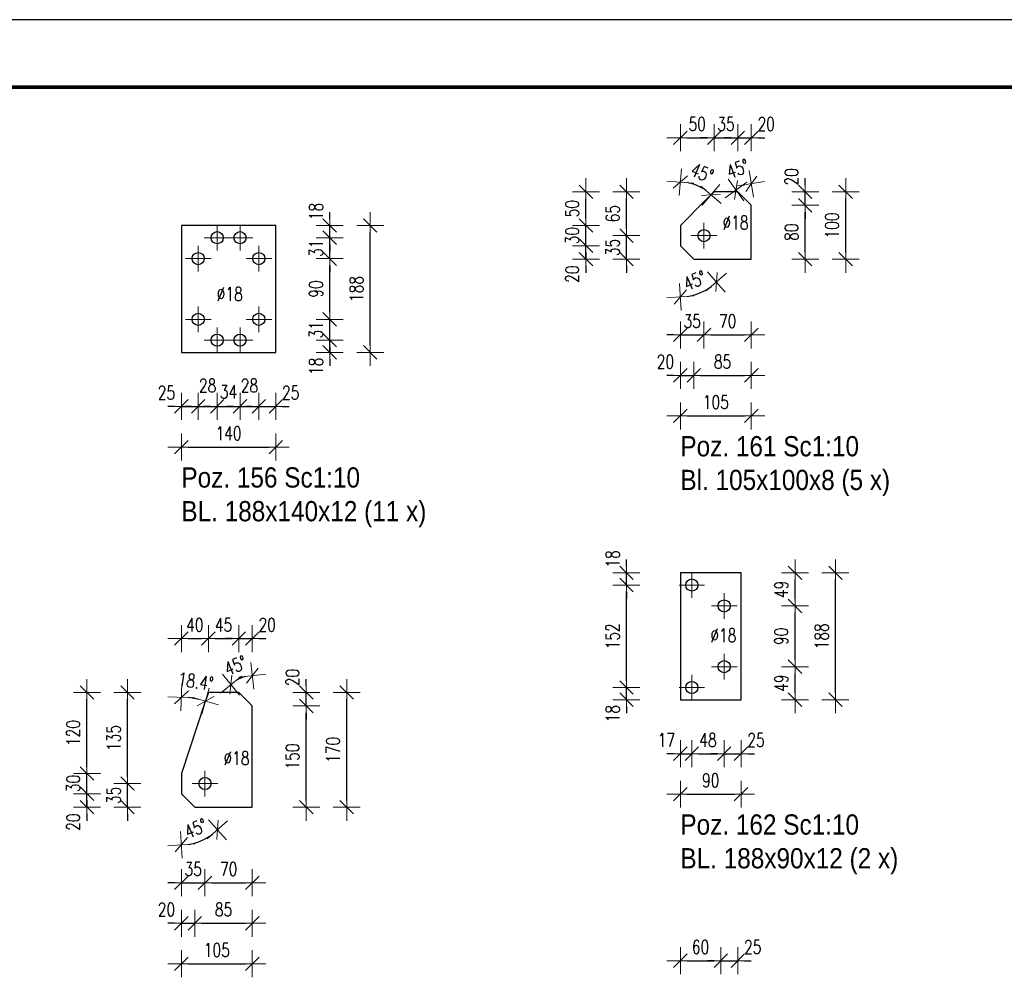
# Model space of a CAD drawing. Header units: millimetres. Extents: x -162 to 500, y 16347 to 16842.
# Tile 12 of 14: x 167 to 313, y 16625 to 16767. Entities that reach past the tile are written whole.
import ezdxf

# ---------------------------------------------------------------- set-up
doc = ezdxf.new("R2010")
doc.units = ezdxf.units.MM
doc.header["$LTSCALE"] = 10
doc.linetypes.add('HIDDEN', pattern=[0.375, 0.25, -0.125])
doc.linetypes.add('MITTE', pattern=[2, 1.25, -0.25, 0.25, -0.25])
doc.layers.get('Defpoints').update_dxf_attribs({"color": 1})
doc.layers.add('_FORMATKA', color=8, linetype='Continuous', plot=False)
for name, color, linetype, lineweight in [('_RAMKA', 7, 'Continuous', 35), ('PS_DIM', 4, 'Continuous', 13), ('PS_Hidden', 2, 'HIDDEN', 9), ('PS_Mid', 5, 'MITTE', 15), ('PS_Plate', 35, 'Continuous', 30), ('PS_SOLID', 7, 'Continuous', 30), ('PS_TEXT', 3, 'Continuous', 18)]:
    doc.layers.add(name, color=color, linetype=linetype, lineweight=lineweight)
doc.styles.add('gil', font='txt', dxfattribs={"width": 0.9})
doc.styles.add('simplex', font='simplex.shx', dxfattribs={"width": 0.75})
doc.dimstyles.new('1_10_PRZ_DS1-LS10', dxfattribs={"dimtxt": 2, "dimasz": 1, "dimexe": 2, "dimexo": 5, "dimgap": 1, "dimtad": 1, "dimdec": 0, "dimlfac": 10, "dimtxsty": 'simplex', "dimblk": 'dimznak', "dimcen": 2, "dimse1": 1, "dimse2": 1, "dimclrt": 3, "dimadec": 1, "dimazin": 0, "dimtfac": 1, "dimtdec": 0, "dimtix": 1, "dimtmove": 2, "dimatfit": 3, "dimldrblk": 'dim-grot', "dimfxl": 1, "dimarcsym": 0})

# ---------------------------------------------------------------- blocks, each defined once
blk = doc.blocks.new('dimznak')
at = {"color": 0}
for points in [[(0, 2), (0, -2)], [(-2, 0), (2, 0)]]:
    blk.add_lwpolyline(points, dxfattribs=at)
at = {"color": 2}
blk.add_lwpolyline([(1, 1), (-1, -1)], dxfattribs=at)
blk = doc.blocks.new('*D206')
at = {"layer": 'Defpoints', "color": 0, "transparency": 16777216}
for p in [(193.05, 16722.19), (190.55, 16717.29), (193.05, 16709.29)]:
    blk.add_point(p, dxfattribs=at)
at = {"layer": 'PS_DIM', "color": 0, "lineweight": -2, "transparency": 16777216}
for p, q in [((189.55, 16709.29), (188.55, 16709.29)), ((190.55, 16709.29), (193.05, 16709.29)), ((194.05, 16709.29), (195.05, 16709.29))]:
    blk.add_line(p, q, dxfattribs=at)
blk.add_blockref('dimznak', (190.55, 16709.29), dxfattribs=at)
at = {"layer": 'PS_DIM', "color": 0, "lineweight": -2, "transparency": 16777216, "rotation": 180}
blk.add_blockref('dimznak', (193.05, 16709.29), dxfattribs=at)
at = {"layer": 'PS_DIM', "color": 3, "transparency": 16777216, "insert": (188.33, 16711.33), "char_height": 2, "attachment_point": 5, "style": 'simplex'}
blk.add_mtext('25', dxfattribs=at)
blk = doc.blocks.new('dim-grot')
blk.add_hatch(color=256).paths.add_polyline_path([(0, 0), (-2, 0.5), (-2, -0.5)])
blk.add_lwpolyline([(0, 0), (-2, 0.5), (-2, -0.5), (0, 0)])
blk = doc.blocks.new('*D207')
at = {"layer": 'Defpoints', "color": 0, "transparency": 16777216}
for p in [(193.05, 16722.19), (195.85, 16719.09), (195.85, 16709.29)]:
    blk.add_point(p, dxfattribs=at)
at = {"layer": 'PS_DIM', "color": 0, "lineweight": -2, "transparency": 16777216}
for p, q in [((192.05, 16709.29), (191.05, 16709.29)), ((193.05, 16709.29), (195.85, 16709.29)), ((196.85, 16709.29), (197.85, 16709.29))]:
    blk.add_line(p, q, dxfattribs=at)
blk.add_blockref('dimznak', (193.05, 16709.29), dxfattribs=at)
at = {"layer": 'PS_DIM', "color": 0, "lineweight": -2, "transparency": 16777216, "rotation": 180}
blk.add_blockref('dimznak', (195.85, 16709.29), dxfattribs=at)
at = {"layer": 'PS_DIM', "color": 3, "transparency": 16777216, "insert": (194.45, 16712.37), "char_height": 2, "attachment_point": 5, "style": 'simplex'}
blk.add_mtext('28', dxfattribs=at)
blk = doc.blocks.new('*D208')
at = {"layer": 'Defpoints', "color": 0, "transparency": 16777216}
for p in [(195.85, 16719.09), (199.25, 16719.09), (199.25, 16709.29)]:
    blk.add_point(p, dxfattribs=at)
at = {"layer": 'PS_DIM', "color": 0, "lineweight": -2, "transparency": 16777216}
for p, q in [((194.85, 16709.29), (193.85, 16709.29)), ((195.85, 16709.29), (199.25, 16709.29)), ((200.25, 16709.29), (201.25, 16709.29))]:
    blk.add_line(p, q, dxfattribs=at)
blk.add_blockref('dimznak', (195.85, 16709.29), dxfattribs=at)
at = {"layer": 'PS_DIM', "color": 0, "lineweight": -2, "transparency": 16777216, "rotation": 180}
blk.add_blockref('dimznak', (199.25, 16709.29), dxfattribs=at)
at = {"layer": 'PS_DIM', "color": 3, "transparency": 16777216, "insert": (197.55, 16711.45), "char_height": 2, "attachment_point": 5, "style": 'simplex'}
blk.add_mtext('34', dxfattribs=at)
blk = doc.blocks.new('*D209')
at = {"layer": 'Defpoints', "color": 0, "transparency": 16777216}
for p in [(202.05, 16722.19), (199.25, 16719.09), (202.05, 16709.29)]:
    blk.add_point(p, dxfattribs=at)
at = {"layer": 'PS_DIM', "color": 0, "lineweight": -2, "transparency": 16777216}
for p, q in [((198.25, 16709.29), (197.25, 16709.29)), ((199.25, 16709.29), (202.05, 16709.29)), ((203.05, 16709.29), (204.05, 16709.29))]:
    blk.add_line(p, q, dxfattribs=at)
blk.add_blockref('dimznak', (199.25, 16709.29), dxfattribs=at)
at = {"layer": 'PS_DIM', "color": 0, "lineweight": -2, "transparency": 16777216, "rotation": 180}
blk.add_blockref('dimznak', (202.05, 16709.29), dxfattribs=at)
at = {"layer": 'PS_DIM', "color": 3, "transparency": 16777216, "insert": (200.65, 16712.37), "char_height": 2, "attachment_point": 5, "style": 'simplex'}
blk.add_mtext('28', dxfattribs=at)
blk = doc.blocks.new('*D210')
at = {"layer": 'Defpoints', "color": 0, "transparency": 16777216}
for p in [(202.05, 16722.19), (204.55, 16717.29), (204.55, 16709.29)]:
    blk.add_point(p, dxfattribs=at)
at = {"layer": 'PS_DIM', "color": 0, "lineweight": -2, "transparency": 16777216}
for p, q in [((201.05, 16709.29), (200.05, 16709.29)), ((202.05, 16709.29), (204.55, 16709.29)), ((205.55, 16709.29), (206.55, 16709.29))]:
    blk.add_line(p, q, dxfattribs=at)
blk.add_blockref('dimznak', (202.05, 16709.29), dxfattribs=at)
at = {"layer": 'PS_DIM', "color": 0, "lineweight": -2, "transparency": 16777216, "rotation": 180}
blk.add_blockref('dimznak', (204.55, 16709.29), dxfattribs=at)
at = {"layer": 'PS_DIM', "color": 3, "transparency": 16777216, "insert": (206.76, 16711.33), "char_height": 2, "attachment_point": 5, "style": 'simplex'}
blk.add_mtext('25', dxfattribs=at)
blk = doc.blocks.new('*D212')
at = {"layer": 'Defpoints', "color": 0, "transparency": 16777216}
for p in [(199.25, 16719.09), (212.55, 16719.09), (204.55, 16717.29)]:
    blk.add_point(p, dxfattribs=at)
at = {"layer": 'PS_DIM', "color": 0, "lineweight": -2, "transparency": 16777216}
for p, q in [((212.55, 16720.09), (212.55, 16721.09)), ((212.55, 16717.29), (212.55, 16719.09)), ((212.55, 16716.29), (212.55, 16715.29))]:
    blk.add_line(p, q, dxfattribs=at)
for p, rotation in [((212.55, 16719.09), 270), ((212.55, 16717.29), 90)]:
    blk.add_blockref('dimznak', p, dxfattribs=dict(at, rotation=rotation))
at = {"layer": 'PS_DIM', "color": 3, "transparency": 16777216, "insert": (210.51, 16715.22), "char_height": 2, "attachment_point": 5, "rotation": 90, "style": 'simplex'}
blk.add_mtext('18', dxfattribs=at)
blk = doc.blocks.new('*D213')
at = {"layer": 'Defpoints', "color": 0, "transparency": 16777216}
for p in [(202.05, 16722.19), (212.55, 16722.19), (199.25, 16719.09)]:
    blk.add_point(p, dxfattribs=at)
at = {"layer": 'PS_DIM', "color": 0, "lineweight": -2, "transparency": 16777216}
for p, q in [((212.55, 16723.19), (212.55, 16724.19)), ((212.55, 16719.09), (212.55, 16722.19)), ((212.55, 16718.09), (212.55, 16717.09))]:
    blk.add_line(p, q, dxfattribs=at)
for p, rotation in [((212.55, 16722.19), 270), ((212.55, 16719.09), 90)]:
    blk.add_blockref('dimznak', p, dxfattribs=dict(at, rotation=rotation))
at = {"layer": 'PS_DIM', "color": 3, "transparency": 16777216, "insert": (210.51, 16720.64), "char_height": 2, "attachment_point": 5, "rotation": 90, "style": 'simplex'}
blk.add_mtext('31', dxfattribs=at)
blk = doc.blocks.new('*D215')
at = {"layer": 'Defpoints', "color": 0, "transparency": 16777216}
for p in [(199.25, 16734.29), (212.55, 16734.29), (202.05, 16731.19)]:
    blk.add_point(p, dxfattribs=at)
at = {"layer": 'PS_DIM', "color": 0, "lineweight": -2, "transparency": 16777216}
for p, q in [((212.55, 16735.29), (212.55, 16736.29)), ((212.55, 16731.19), (212.55, 16734.29)), ((212.55, 16730.19), (212.55, 16729.19))]:
    blk.add_line(p, q, dxfattribs=at)
for p, rotation in [((212.55, 16734.29), 270), ((212.55, 16731.19), 90)]:
    blk.add_blockref('dimznak', p, dxfattribs=dict(at, rotation=rotation))
at = {"layer": 'PS_DIM', "color": 3, "transparency": 16777216, "insert": (210.51, 16732.74), "char_height": 2, "attachment_point": 5, "rotation": 90, "style": 'simplex'}
blk.add_mtext('31', dxfattribs=at)
blk = doc.blocks.new('*D216')
at = {"layer": 'Defpoints', "color": 0, "transparency": 16777216}
for p in [(204.55, 16736.09), (212.55, 16736.09), (199.25, 16734.29)]:
    blk.add_point(p, dxfattribs=at)
at = {"layer": 'PS_DIM', "color": 0, "lineweight": -2, "transparency": 16777216}
for p, q in [((212.55, 16737.09), (212.55, 16738.09)), ((212.55, 16734.29), (212.55, 16736.09)), ((212.55, 16733.29), (212.55, 16732.29))]:
    blk.add_line(p, q, dxfattribs=at)
for p, rotation in [((212.55, 16736.09), 270), ((212.55, 16734.29), 90)]:
    blk.add_blockref('dimznak', p, dxfattribs=dict(at, rotation=rotation))
at = {"layer": 'PS_DIM', "color": 3, "transparency": 16777216, "insert": (210.51, 16738.17), "char_height": 2, "attachment_point": 5, "rotation": 90, "style": 'simplex'}
blk.add_mtext('18', dxfattribs=at)
blk = doc.blocks.new('*X205')
at = {"layer": 'PS_Mid', "color": 5, "linetype": 'MITTE'}
for p, q in [((-1.7, 9.5), (-1.7, 5.7)), ((1.7, 9.5), (1.7, 5.7)), ((0.2, 7.6), (-3.6, 7.6)), ((3.6, 7.6), (-0.2, 7.6)), ((-4.5, 6.4), (-4.5, 2.6)), ((4.5, 6.4), (4.5, 2.6)), ((-2.6, 4.5), (-6.4, 4.5)), ((6.4, 4.5), (2.6, 4.5)), ((-4.5, -2.6), (-4.5, -6.4)), ((4.5, -2.6), (4.5, -6.4)), ((-2.6, -4.5), (-6.4, -4.5)), ((-1.7, -5.7), (-1.7, -9.5)), ((1.7, -5.7), (1.7, -9.5)), ((6.4, -4.5), (2.6, -4.5)), ((0.2, -7.6), (-3.6, -7.6)), ((3.6, -7.6), (-0.2, -7.6))]:
    blk.add_line(p, q, dxfattribs=at)
at = {"layer": 'PS_SOLID', "color": 7, "linetype": 'Continuous'}
for p, q in [((-4.5, 9.4), (-7, 9.4)), ((-7, 9.4), (-7, -9.4)), ((-1.7, 9.4), (-4.5, 9.4)), ((1.7, 9.4), (-1.7, 9.4)), ((4.5, 9.4), (1.7, 9.4)), ((7, 9.4), (4.5, 9.4)), ((7, -9.4), (7, 9.4)), ((-7, -9.4), (7, -9.4))]:
    blk.add_line(p, q, dxfattribs=at)
at = {"layer": 'PS_SOLID', "color": 7}
for centre in [(-1.7, 7.6), (1.7, 7.6), (-4.5, 4.5), (4.5, 4.5), (-4.5, -4.5), (4.5, -4.5), (-1.7, -7.6), (1.7, -7.6)]:
    blk.add_circle(centre, 0.9, dxfattribs=at)
blk = doc.blocks.new('*D219')
at = {"layer": 'Defpoints', "color": 0, "transparency": 16777216}
for p in [(190.55, 16651.87), (190.55, 16649.04), (192.55, 16649.87), (192.51, 16644.55)]:
    blk.add_point(p, dxfattribs=at)
at = {"layer": 'PS_DIM', "color": 0, "lineweight": -2, "transparency": 16777216}
blk.add_arc((190.55, 16651.87), 7.58, 277.5674, 307.4326, dxfattribs=at)
for p, rotation in [((195.9, 16646.51), 41.21628106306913), ((190.55, 16644.29), 183.7837189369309)]:
    blk.add_blockref('dimznak', p, dxfattribs=dict(at, rotation=rotation))
at = {"layer": 'PS_DIM', "color": 3, "transparency": 16777216, "insert": (192.68, 16646.72), "char_height": 2, "attachment_point": 5, "rotation": 22.5, "style": 'simplex'}
blk.add_mtext('45%%d', dxfattribs=at)
blk = doc.blocks.new('*D220')
at = {"layer": 'Defpoints', "color": 0, "transparency": 16777216}
for p in [(194.05, 16653.37), (190.55, 16651.87), (194.05, 16638.66)]:
    blk.add_point(p, dxfattribs=at)
at = {"layer": 'PS_DIM', "color": 0, "lineweight": -2, "transparency": 16777216}
for p, q in [((189.55, 16638.66), (188.55, 16638.66)), ((190.55, 16638.66), (194.05, 16638.66)), ((195.05, 16638.66), (196.05, 16638.66))]:
    blk.add_line(p, q, dxfattribs=at)
blk.add_blockref('dimznak', (190.55, 16638.66), dxfattribs=at)
at = {"layer": 'PS_DIM', "color": 0, "lineweight": -2, "transparency": 16777216, "rotation": 180}
blk.add_blockref('dimznak', (194.05, 16638.66), dxfattribs=at)
at = {"layer": 'PS_DIM', "color": 3, "transparency": 16777216, "insert": (192.3, 16640.7), "char_height": 2, "attachment_point": 5, "style": 'simplex'}
blk.add_mtext('35', dxfattribs=at)
blk = doc.blocks.new('*D222')
at = {"layer": 'Defpoints', "color": 0, "transparency": 16777216}
for p in [(190.55, 16651.87), (192.55, 16649.87), (192.55, 16632.66)]:
    blk.add_point(p, dxfattribs=at)
at = {"layer": 'PS_DIM', "color": 0, "lineweight": -2, "transparency": 16777216}
for p, q in [((189.55, 16632.66), (188.55, 16632.66)), ((190.55, 16632.66), (192.55, 16632.66)), ((193.55, 16632.66), (194.55, 16632.66))]:
    blk.add_line(p, q, dxfattribs=at)
blk.add_blockref('dimznak', (190.55, 16632.66), dxfattribs=at)
at = {"layer": 'PS_DIM', "color": 0, "lineweight": -2, "transparency": 16777216, "rotation": 180}
blk.add_blockref('dimznak', (192.55, 16632.66), dxfattribs=at)
at = {"layer": 'PS_DIM', "color": 3, "transparency": 16777216, "insert": (188.33, 16634.7), "char_height": 2, "attachment_point": 5, "style": 'simplex'}
blk.add_mtext('20', dxfattribs=at)
blk = doc.blocks.new('*D225')
at = {"layer": 'Defpoints', "color": 0, "transparency": 16777216}
for p in [(199.91, 16669.2), (199.07, 16666.87), (201.07, 16667.7), (201.07, 16664.87)]:
    blk.add_point(p, dxfattribs=at)
at = {"layer": 'PS_DIM', "color": 0, "lineweight": -2, "transparency": 16777216}
blk.add_arc((201.07, 16664.87), 4.48, 102.81, 122.19, dxfattribs=at)
for p, rotation in [((197.9, 16668.04), 218.5949951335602), ((201.07, 16669.35), 6.405004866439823)]:
    blk.add_blockref('dimznak', p, dxfattribs=dict(at, rotation=rotation))
at = {"layer": 'PS_DIM', "color": 3, "transparency": 16777216, "insert": (198.58, 16670.86), "char_height": 2, "attachment_point": 5, "rotation": 22.5, "style": 'simplex'}
blk.add_mtext('45%%d', dxfattribs=at)
blk = doc.blocks.new('*D226')
at = {"layer": 'Defpoints', "color": 0, "transparency": 16777216}
for p in [(190.55, 16667.52), (194.55, 16666.87), (192.95, 16665.89), (190.55, 16654.87)]:
    blk.add_point(p, dxfattribs=at)
at = {"layer": 'PS_DIM', "color": 0, "lineweight": -2, "transparency": 16777216}
blk.add_arc((190.55, 16654.87), 11.28, 76.6453, 84.9198, dxfattribs=at)
for p, rotation in [((190.55, 16666.15), 177.4598918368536), ((194.11, 16665.57), 344.1051593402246)]:
    blk.add_blockref('dimznak', p, dxfattribs=dict(at, rotation=rotation))
at = {"layer": 'PS_DIM', "color": 3, "transparency": 16777216, "insert": (192.67, 16668.51), "char_height": 2, "attachment_point": 5, "rotation": 351.1344, "style": 'simplex'}
blk.add_mtext('18.4%%d', dxfattribs=at)
blk = doc.blocks.new('*D229')
at = {"layer": 'Defpoints', "color": 0, "transparency": 16777216}
for p in [(201.07, 16674.87), (199.07, 16666.87), (201.07, 16664.87)]:
    blk.add_point(p, dxfattribs=at)
at = {"layer": 'PS_DIM', "color": 0, "lineweight": -2, "transparency": 16777216}
for p, q in [((198.07, 16674.87), (197.07, 16674.87)), ((199.07, 16674.87), (201.07, 16674.87)), ((202.07, 16674.87), (203.07, 16674.87))]:
    blk.add_line(p, q, dxfattribs=at)
blk.add_blockref('dimznak', (199.07, 16674.87), dxfattribs=at)
at = {"layer": 'PS_DIM', "color": 0, "lineweight": -2, "transparency": 16777216, "rotation": 180}
blk.add_blockref('dimznak', (201.07, 16674.87), dxfattribs=at)
at = {"layer": 'PS_DIM', "color": 3, "transparency": 16777216, "insert": (203.28, 16676.91), "char_height": 2, "attachment_point": 5, "style": 'simplex'}
blk.add_mtext('20', dxfattribs=at)
blk = doc.blocks.new('*D230')
at = {"layer": 'Defpoints', "color": 0, "transparency": 16777216}
for p in [(182.55, 16653.37), (194.05, 16653.37), (192.55, 16649.87)]:
    blk.add_point(p, dxfattribs=at)
at = {"layer": 'PS_DIM', "color": 0, "lineweight": -2, "transparency": 16777216}
for p, q in [((182.55, 16654.37), (182.55, 16655.37)), ((182.55, 16649.87), (182.55, 16653.37)), ((182.55, 16648.87), (182.55, 16647.87))]:
    blk.add_line(p, q, dxfattribs=at)
for p, rotation in [((182.55, 16653.37), 270), ((182.55, 16649.87), 90)]:
    blk.add_blockref('dimznak', p, dxfattribs=dict(at, rotation=rotation))
at = {"layer": 'PS_DIM', "color": 3, "transparency": 16777216, "insert": (180.51, 16651.62), "char_height": 2, "attachment_point": 5, "rotation": 90, "style": 'simplex'}
blk.add_mtext('35', dxfattribs=at)
blk = doc.blocks.new('*D232')
at = {"layer": 'Defpoints', "color": 0, "transparency": 16777216}
for p in [(176.55, 16651.87), (190.55, 16651.87), (192.55, 16649.87)]:
    blk.add_point(p, dxfattribs=at)
at = {"layer": 'PS_DIM', "color": 0, "lineweight": -2, "transparency": 16777216}
for p, q in [((176.55, 16652.87), (176.55, 16653.87)), ((176.55, 16649.87), (176.55, 16651.87)), ((176.55, 16648.87), (176.55, 16647.87))]:
    blk.add_line(p, q, dxfattribs=at)
for p, rotation in [((176.55, 16651.87), 270), ((176.55, 16649.87), 90)]:
    blk.add_blockref('dimznak', p, dxfattribs=dict(at, rotation=rotation))
at = {"layer": 'PS_DIM', "color": 3, "transparency": 16777216, "insert": (174.51, 16647.66), "char_height": 2, "attachment_point": 5, "rotation": 90, "style": 'simplex'}
blk.add_mtext('20', dxfattribs=at)
blk = doc.blocks.new('*D233')
at = {"layer": 'Defpoints', "color": 0, "transparency": 16777216}
for p in [(176.55, 16654.87), (190.55, 16654.87), (190.55, 16651.87)]:
    blk.add_point(p, dxfattribs=at)
at = {"layer": 'PS_DIM', "color": 0, "lineweight": -2, "transparency": 16777216}
for p, q in [((176.55, 16655.87), (176.55, 16656.87)), ((176.55, 16651.87), (176.55, 16654.87)), ((176.55, 16650.87), (176.55, 16649.87))]:
    blk.add_line(p, q, dxfattribs=at)
for p, rotation in [((176.55, 16654.87), 270), ((176.55, 16651.87), 90)]:
    blk.add_blockref('dimznak', p, dxfattribs=dict(at, rotation=rotation))
at = {"layer": 'PS_DIM', "color": 3, "transparency": 16777216, "insert": (174.51, 16653.37), "char_height": 2, "attachment_point": 5, "rotation": 90, "style": 'simplex'}
blk.add_mtext('30', dxfattribs=at)
blk = doc.blocks.new('*D236')
at = {"layer": 'Defpoints', "color": 0, "transparency": 16777216}
for p in [(199.07, 16666.87), (209.07, 16666.87), (201.07, 16664.87)]:
    blk.add_point(p, dxfattribs=at)
at = {"layer": 'PS_DIM', "color": 0, "lineweight": -2, "transparency": 16777216}
for p, q in [((209.07, 16667.87), (209.07, 16668.87)), ((209.07, 16664.87), (209.07, 16666.87)), ((209.07, 16663.87), (209.07, 16662.87))]:
    blk.add_line(p, q, dxfattribs=at)
for p, rotation in [((209.07, 16666.87), 270), ((209.07, 16664.87), 90)]:
    blk.add_blockref('dimznak', p, dxfattribs=dict(at, rotation=rotation))
at = {"layer": 'PS_DIM', "color": 3, "transparency": 16777216, "insert": (207.03, 16669.09), "char_height": 2, "attachment_point": 5, "rotation": 90, "style": 'simplex'}
blk.add_mtext('20', dxfattribs=at)
blk = doc.blocks.new('*X218')
at = {"layer": 'PS_Hidden', "color": 2, "linetype": 'HIDDEN'}
blk.add_line((-5.26, -6.5), (-3.26, -8.5), dxfattribs=at)
at = {"layer": 'PS_Mid', "color": 5, "linetype": 'MITTE'}
for p, q in [((-1.76, -3.1), (-1.76, -6.9)), ((0.14, -5), (-3.66, -5))]:
    blk.add_line(p, q, dxfattribs=at)
at = {"layer": 'PS_SOLID', "color": 7, "linetype": 'Continuous'}
for p, q in [((-1.26, 8.5), (-1.76, 7)), ((3.26, 8.5), (-1.26, 8.5)), ((5.26, 6.5), (3.26, 8.5)), ((-1.76, 7), (-5.26, -3.5)), ((5.26, -8.5), (5.26, 6.5)), ((-5.26, -3.5), (-5.26, -6.5)), ((-5.26, -6.5), (-3.26, -8.5)), ((-3.26, -8.5), (5.26, -8.5))]:
    blk.add_line(p, q, dxfattribs=at)
at = {"layer": 'PS_SOLID', "color": 7}
blk.add_circle((-1.76, -5), 0.9, dxfattribs=at)
blk = doc.blocks.new('*D300')
at = {"layer": 'Defpoints', "color": 0, "transparency": 16777216}
for p in [(264.55, 16733.1), (266.55, 16731.1), (264.55, 16730.27), (266.51, 16725.78)]:
    blk.add_point(p, dxfattribs=at)
at = {"layer": 'PS_DIM', "color": 0, "lineweight": -2, "transparency": 16777216}
blk.add_arc((264.55, 16733.1), 7.58, 277.5674, 307.4326, dxfattribs=at)
for p, rotation in [((269.9, 16727.74), 41.21628106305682), ((264.55, 16725.52), 183.7837189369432)]:
    blk.add_blockref('dimznak', p, dxfattribs=dict(at, rotation=rotation))
at = {"layer": 'PS_DIM', "color": 3, "transparency": 16777216, "insert": (266.68, 16727.94), "char_height": 2, "attachment_point": 5, "rotation": 22.5, "style": 'simplex'}
blk.add_mtext('45%%d', dxfattribs=at)
blk = doc.blocks.new('*D301')
at = {"layer": 'Defpoints', "color": 0, "transparency": 16777216}
for p in [(268.05, 16734.6), (264.55, 16733.1), (268.05, 16719.88)]:
    blk.add_point(p, dxfattribs=at)
at = {"layer": 'PS_DIM', "color": 0, "lineweight": -2, "transparency": 16777216}
for p, q in [((263.55, 16719.88), (262.55, 16719.88)), ((264.55, 16719.88), (268.05, 16719.88)), ((269.05, 16719.88), (270.05, 16719.88))]:
    blk.add_line(p, q, dxfattribs=at)
blk.add_blockref('dimznak', (264.55, 16719.88), dxfattribs=at)
at = {"layer": 'PS_DIM', "color": 0, "lineweight": -2, "transparency": 16777216, "rotation": 180}
blk.add_blockref('dimznak', (268.05, 16719.88), dxfattribs=at)
at = {"layer": 'PS_DIM', "color": 3, "transparency": 16777216, "insert": (266.3, 16721.92), "char_height": 2, "attachment_point": 5, "style": 'simplex'}
blk.add_mtext('35', dxfattribs=at)
blk = doc.blocks.new('*D303')
at = {"layer": 'Defpoints', "color": 0, "transparency": 16777216}
for p in [(264.55, 16733.1), (266.55, 16731.1), (266.55, 16713.88)]:
    blk.add_point(p, dxfattribs=at)
at = {"layer": 'PS_DIM', "color": 0, "lineweight": -2, "transparency": 16777216}
for p, q in [((263.55, 16713.88), (262.55, 16713.88)), ((264.55, 16713.88), (266.55, 16713.88)), ((267.55, 16713.88), (268.55, 16713.88))]:
    blk.add_line(p, q, dxfattribs=at)
blk.add_blockref('dimznak', (264.55, 16713.88), dxfattribs=at)
at = {"layer": 'PS_DIM', "color": 0, "lineweight": -2, "transparency": 16777216, "rotation": 180}
blk.add_blockref('dimznak', (266.55, 16713.88), dxfattribs=at)
at = {"layer": 'PS_DIM', "color": 3, "transparency": 16777216, "insert": (262.33, 16715.92), "char_height": 2, "attachment_point": 5, "style": 'simplex'}
blk.add_mtext('20', dxfattribs=at)
blk = doc.blocks.new('*D306')
at = {"layer": 'Defpoints', "color": 0, "transparency": 16777216}
for p in [(273.07, 16741.1), (273.47, 16741.86), (275.07, 16741.92), (275.07, 16739.1)]:
    blk.add_point(p, dxfattribs=at)
at = {"layer": 'PS_DIM', "color": 0, "lineweight": -2, "transparency": 16777216}
blk.add_arc((275.07, 16739.1), 3.2, 108.0024, 116.9976, dxfattribs=at)
for p, rotation in [((272.81, 16741.36), 215.9988249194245), ((275.07, 16742.29), 9.001175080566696)]:
    blk.add_blockref('dimznak', p, dxfattribs=dict(at, rotation=rotation))
at = {"layer": 'PS_DIM', "color": 3, "transparency": 16777216, "insert": (273.07, 16744.51), "char_height": 2, "attachment_point": 5, "rotation": 20.2057, "style": 'simplex'}
blk.add_mtext('45%%d', dxfattribs=at)
blk = doc.blocks.new('*D307')
at = {"layer": 'Defpoints', "color": 0, "transparency": 16777216}
for p in [(264.55, 16743.17), (267.76, 16741.67), (269.55, 16741.1), (264.55, 16736.1)]:
    blk.add_point(p, dxfattribs=at)
at = {"layer": 'PS_DIM', "color": 0, "lineweight": -2, "transparency": 16777216}
blk.add_arc((264.55, 16736.1), 6.43, 53.915, 81.085, dxfattribs=at)
for p, rotation in [((264.55, 16742.53), 175.5425234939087), ((269.09, 16740.65), 319.4574765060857)]:
    blk.add_blockref('dimznak', p, dxfattribs=dict(at, rotation=rotation))
at = {"layer": 'PS_DIM', "color": 3, "transparency": 16777216, "insert": (267.77, 16743.89), "char_height": 2, "attachment_point": 5, "rotation": 337.5, "style": 'simplex'}
blk.add_mtext('45%%d', dxfattribs=at)
blk = doc.blocks.new('*D309')
at = {"layer": 'Defpoints', "color": 0, "transparency": 16777216}
for p in [(273.07, 16749.1), (269.55, 16741.1), (273.07, 16741.1)]:
    blk.add_point(p, dxfattribs=at)
at = {"layer": 'PS_DIM', "color": 0, "lineweight": -2, "transparency": 16777216}
for p, q in [((268.55, 16749.1), (267.55, 16749.1)), ((269.55, 16749.1), (273.07, 16749.1)), ((274.07, 16749.1), (275.07, 16749.1))]:
    blk.add_line(p, q, dxfattribs=at)
blk.add_blockref('dimznak', (269.55, 16749.1), dxfattribs=at)
at = {"layer": 'PS_DIM', "color": 0, "lineweight": -2, "transparency": 16777216, "rotation": 180}
blk.add_blockref('dimznak', (273.07, 16749.1), dxfattribs=at)
at = {"layer": 'PS_DIM', "color": 3, "transparency": 16777216, "insert": (271.31, 16751.14), "char_height": 2, "attachment_point": 5, "style": 'simplex'}
blk.add_mtext('35', dxfattribs=at)
blk = doc.blocks.new('*D310')
at = {"layer": 'Defpoints', "color": 0, "transparency": 16777216}
for p in [(275.07, 16749.1), (273.07, 16741.1), (275.07, 16739.1)]:
    blk.add_point(p, dxfattribs=at)
at = {"layer": 'PS_DIM', "color": 0, "lineweight": -2, "transparency": 16777216}
for p, q in [((272.07, 16749.1), (271.07, 16749.1)), ((273.07, 16749.1), (275.07, 16749.1)), ((276.07, 16749.1), (277.07, 16749.1))]:
    blk.add_line(p, q, dxfattribs=at)
blk.add_blockref('dimznak', (273.07, 16749.1), dxfattribs=at)
at = {"layer": 'PS_DIM', "color": 0, "lineweight": -2, "transparency": 16777216, "rotation": 180}
blk.add_blockref('dimznak', (275.07, 16749.1), dxfattribs=at)
at = {"layer": 'PS_DIM', "color": 3, "transparency": 16777216, "insert": (277.28, 16751.14), "char_height": 2, "attachment_point": 5, "style": 'simplex'}
blk.add_mtext('20', dxfattribs=at)
blk = doc.blocks.new('*D311')
at = {"layer": 'Defpoints', "color": 0, "transparency": 16777216}
for p in [(256.55, 16734.6), (268.05, 16734.6), (266.55, 16731.1)]:
    blk.add_point(p, dxfattribs=at)
at = {"layer": 'PS_DIM', "color": 0, "lineweight": -2, "transparency": 16777216}
for p, q in [((256.55, 16735.6), (256.55, 16736.6)), ((256.55, 16731.1), (256.55, 16734.6)), ((256.55, 16730.1), (256.55, 16729.1))]:
    blk.add_line(p, q, dxfattribs=at)
for p, rotation in [((256.55, 16734.6), 270), ((256.55, 16731.1), 90)]:
    blk.add_blockref('dimznak', p, dxfattribs=dict(at, rotation=rotation))
at = {"layer": 'PS_DIM', "color": 3, "transparency": 16777216, "insert": (254.51, 16732.85), "char_height": 2, "attachment_point": 5, "rotation": 90, "style": 'simplex'}
blk.add_mtext('35', dxfattribs=at)
blk = doc.blocks.new('*D313')
at = {"layer": 'Defpoints', "color": 0, "transparency": 16777216}
for p in [(250.55, 16733.1), (264.55, 16733.1), (266.55, 16731.1)]:
    blk.add_point(p, dxfattribs=at)
at = {"layer": 'PS_DIM', "color": 0, "lineweight": -2, "transparency": 16777216}
for p, q in [((250.55, 16734.1), (250.55, 16735.1)), ((250.55, 16731.1), (250.55, 16733.1)), ((250.55, 16730.1), (250.55, 16729.1))]:
    blk.add_line(p, q, dxfattribs=at)
for p, rotation in [((250.55, 16733.1), 270), ((250.55, 16731.1), 90)]:
    blk.add_blockref('dimznak', p, dxfattribs=dict(at, rotation=rotation))
at = {"layer": 'PS_DIM', "color": 3, "transparency": 16777216, "insert": (248.51, 16728.88), "char_height": 2, "attachment_point": 5, "rotation": 90, "style": 'simplex'}
blk.add_mtext('20', dxfattribs=at)
blk = doc.blocks.new('*D314')
at = {"layer": 'Defpoints', "color": 0, "transparency": 16777216}
for p in [(250.55, 16736.1), (264.55, 16736.1), (264.55, 16733.1)]:
    blk.add_point(p, dxfattribs=at)
at = {"layer": 'PS_DIM', "color": 0, "lineweight": -2, "transparency": 16777216}
for p, q in [((250.55, 16737.1), (250.55, 16738.1)), ((250.55, 16733.1), (250.55, 16736.1)), ((250.55, 16732.1), (250.55, 16731.1))]:
    blk.add_line(p, q, dxfattribs=at)
for p, rotation in [((250.55, 16736.1), 270), ((250.55, 16733.1), 90)]:
    blk.add_blockref('dimznak', p, dxfattribs=dict(at, rotation=rotation))
at = {"layer": 'PS_DIM', "color": 3, "transparency": 16777216, "insert": (248.51, 16734.6), "char_height": 2, "attachment_point": 5, "rotation": 90, "style": 'simplex'}
blk.add_mtext('30', dxfattribs=at)
blk = doc.blocks.new('*D317')
at = {"layer": 'Defpoints', "color": 0, "transparency": 16777216}
for p in [(273.07, 16741.1), (283.07, 16741.1), (275.07, 16739.1)]:
    blk.add_point(p, dxfattribs=at)
at = {"layer": 'PS_DIM', "color": 0, "lineweight": -2, "transparency": 16777216}
for p, q in [((283.07, 16742.1), (283.07, 16743.1)), ((283.07, 16739.1), (283.07, 16741.1)), ((283.07, 16738.1), (283.07, 16737.1))]:
    blk.add_line(p, q, dxfattribs=at)
for p, rotation in [((283.07, 16741.1), 270), ((283.07, 16739.1), 90)]:
    blk.add_blockref('dimznak', p, dxfattribs=dict(at, rotation=rotation))
at = {"layer": 'PS_DIM', "color": 3, "transparency": 16777216, "insert": (281.03, 16743.31), "char_height": 2, "attachment_point": 5, "rotation": 90, "style": 'simplex'}
blk.add_mtext('20', dxfattribs=at)
blk = doc.blocks.new('*X299')
at = {"layer": 'PS_Mid', "color": 5, "linetype": 'MITTE'}
for p, q in [((-1.76, 0.4), (-1.76, -3.4)), ((0.14, -1.5), (-3.66, -1.5))]:
    blk.add_line(p, q, dxfattribs=at)
at = {"layer": 'PS_SOLID', "color": 7, "linetype": 'Continuous'}
for p, q in [((-0.26, 5), (-1.76, 3.5)), ((3.26, 5), (-0.26, 5)), ((5.26, 3), (3.26, 5)), ((-1.76, 3.5), (-5.26, 0)), ((5.26, -5), (5.26, 3)), ((-5.26, 0), (-5.26, -3)), ((-5.26, -3), (-3.26, -5)), ((-3.26, -5), (5.26, -5))]:
    blk.add_line(p, q, dxfattribs=at)
at = {"layer": 'PS_SOLID', "color": 7}
blk.add_circle((-1.76, -1.5), 0.9, dxfattribs=at)
blk = doc.blocks.new('*D320')
at = {"layer": 'Defpoints', "color": 0, "transparency": 16777216}
for p in [(266.25, 16667.6), (264.55, 16665.8), (266.25, 16657.8)]:
    blk.add_point(p, dxfattribs=at)
at = {"layer": 'PS_DIM', "color": 0, "lineweight": -2, "transparency": 16777216}
for p, q in [((263.55, 16657.8), (262.55, 16657.8)), ((264.55, 16657.8), (266.25, 16657.8)), ((267.25, 16657.8), (268.25, 16657.8))]:
    blk.add_line(p, q, dxfattribs=at)
blk.add_blockref('dimznak', (264.55, 16657.8), dxfattribs=at)
at = {"layer": 'PS_DIM', "color": 0, "lineweight": -2, "transparency": 16777216, "rotation": 180}
blk.add_blockref('dimznak', (266.25, 16657.8), dxfattribs=at)
at = {"layer": 'PS_DIM', "color": 3, "transparency": 16777216, "insert": (262.47, 16659.84), "char_height": 2, "attachment_point": 5, "style": 'simplex'}
blk.add_mtext('17', dxfattribs=at)
blk = doc.blocks.new('*D322')
at = {"layer": 'Defpoints', "color": 0, "transparency": 16777216}
for p in [(271.05, 16670.7), (273.55, 16665.8), (273.55, 16657.8)]:
    blk.add_point(p, dxfattribs=at)
at = {"layer": 'PS_DIM', "color": 0, "lineweight": -2, "transparency": 16777216}
for p, q in [((270.05, 16657.8), (269.05, 16657.8)), ((271.05, 16657.8), (273.55, 16657.8)), ((274.55, 16657.8), (275.55, 16657.8))]:
    blk.add_line(p, q, dxfattribs=at)
blk.add_blockref('dimznak', (271.05, 16657.8), dxfattribs=at)
at = {"layer": 'PS_DIM', "color": 0, "lineweight": -2, "transparency": 16777216, "rotation": 180}
blk.add_blockref('dimznak', (273.55, 16657.8), dxfattribs=at)
at = {"layer": 'PS_DIM', "color": 3, "transparency": 16777216, "insert": (275.76, 16659.84), "char_height": 2, "attachment_point": 5, "style": 'simplex'}
blk.add_mtext('25', dxfattribs=at)
blk = doc.blocks.new('*D324')
at = {"layer": 'Defpoints', "color": 0, "transparency": 16777216}
for p in [(256.55, 16667.6), (266.25, 16667.6), (264.55, 16665.8)]:
    blk.add_point(p, dxfattribs=at)
at = {"layer": 'PS_DIM', "color": 0, "lineweight": -2, "transparency": 16777216}
for p, q in [((256.55, 16668.6), (256.55, 16669.6)), ((256.55, 16665.8), (256.55, 16667.6)), ((256.55, 16664.8), (256.55, 16663.8))]:
    blk.add_line(p, q, dxfattribs=at)
for p, rotation in [((256.55, 16667.6), 270), ((256.55, 16665.8), 90)]:
    blk.add_blockref('dimznak', p, dxfattribs=dict(at, rotation=rotation))
at = {"layer": 'PS_DIM', "color": 3, "transparency": 16777216, "insert": (254.51, 16663.73), "char_height": 2, "attachment_point": 5, "rotation": 90, "style": 'simplex'}
blk.add_mtext('18', dxfattribs=at)
blk = doc.blocks.new('*D326')
at = {"layer": 'Defpoints', "color": 0, "transparency": 16777216}
for p in [(256.55, 16684.6), (264.55, 16684.6), (266.25, 16682.8)]:
    blk.add_point(p, dxfattribs=at)
at = {"layer": 'PS_DIM', "color": 0, "lineweight": -2, "transparency": 16777216}
for p, q in [((256.55, 16685.6), (256.55, 16686.6)), ((256.55, 16682.8), (256.55, 16684.6)), ((256.55, 16681.8), (256.55, 16680.8))]:
    blk.add_line(p, q, dxfattribs=at)
for p, rotation in [((256.55, 16684.6), 270), ((256.55, 16682.8), 90)]:
    blk.add_blockref('dimznak', p, dxfattribs=dict(at, rotation=rotation))
at = {"layer": 'PS_DIM', "color": 3, "transparency": 16777216, "insert": (254.51, 16686.67), "char_height": 2, "attachment_point": 5, "rotation": 90, "style": 'simplex'}
blk.add_mtext('18', dxfattribs=at)
blk = doc.blocks.new('*X319')
at = {"layer": 'PS_Mid', "color": 5, "linetype": 'MITTE'}
for p, q in [((-2.8, 9.5), (-2.8, 5.7)), ((-0.9, 7.6), (-4.7, 7.6)), ((2, 6.4), (2, 2.6)), ((3.9, 4.5), (0.1, 4.5)), ((2, -2.6), (2, -6.4)), ((-2.8, -5.7), (-2.8, -9.5)), ((3.9, -4.5), (0.1, -4.5)), ((-0.9, -7.6), (-4.7, -7.6))]:
    blk.add_line(p, q, dxfattribs=at)
at = {"layer": 'PS_SOLID', "color": 7, "linetype": 'Continuous'}
for p, q in [((-2.8, 9.4), (-4.5, 9.4)), ((-4.5, 9.4), (-4.5, -9.4)), ((2, 9.4), (-2.8, 9.4)), ((4.5, 9.4), (2, 9.4)), ((4.5, -9.4), (4.5, 9.4)), ((-4.5, -9.4), (4.5, -9.4))]:
    blk.add_line(p, q, dxfattribs=at)
at = {"layer": 'PS_SOLID', "color": 7}
for centre in [(-2.8, 7.6), (2, 4.5), (2, -4.5), (-2.8, -7.6)]:
    blk.add_circle(centre, 0.9, dxfattribs=at)
blk = doc.blocks.new('*D340')
at = {"layer": 'Defpoints', "color": 0, "transparency": 16777216}
for p in [(273.07, 16627.11), (270.55, 16616.11), (273.07, 16605.11)]:
    blk.add_point(p, dxfattribs=at)
at = {"layer": 'PS_DIM', "color": 0, "lineweight": -2, "transparency": 16777216}
for p, q in [((269.55, 16627.11), (268.55, 16627.11)), ((270.55, 16627.11), (273.07, 16627.11)), ((274.07, 16627.11), (275.07, 16627.11))]:
    blk.add_line(p, q, dxfattribs=at)
blk.add_blockref('dimznak', (270.55, 16627.11), dxfattribs=at)
at = {"layer": 'PS_DIM', "color": 0, "lineweight": -2, "transparency": 16777216, "rotation": 180}
blk.add_blockref('dimznak', (273.07, 16627.11), dxfattribs=at)
at = {"layer": 'PS_DIM', "color": 3, "transparency": 16777216, "insert": (275.28, 16629.15), "char_height": 2, "attachment_point": 5, "style": 'simplex'}
blk.add_mtext('25', dxfattribs=at)
blk = doc.blocks.new('*U502')
at = {"layer": '_FORMATKA', "lineweight": -3}
blk.add_lwpolyline([(-650, 0), (0, 0), (0, 420), (-650, 420)], close=True, dxfattribs=at)
at = {"layer": '_RAMKA', "lineweight": -3, "const_width": 0.5}
blk.add_lwpolyline([(-620, 10), (-10, 10), (-10, 410), (-620, 410)], close=True, dxfattribs=at)
blk = doc.blocks.new('*X562')
at = {"color": 3, "style": 'gil', "width": 0.9}
for s, p in [('Poz. 156 Sc1:10', (190.55, 16697.25)), ('BL. 188x140x12 (11 x)', (190.55, 16692.25))]:
    blk.add_text(s, height=3, dxfattribs=at).set_placement(p)
blk = doc.blocks.new('*X567')
at = {"color": 3, "style": 'gil', "width": 0.9}
for s, p in [('Poz. 161 Sc1:10', (264.55, 16701.88)), ('Bl. 105x100x8 (5 x)', (264.55, 16696.88))]:
    blk.add_text(s, height=3, dxfattribs=at).set_placement(p)
blk = doc.blocks.new('*X568')
at = {"color": 3, "style": 'gil', "width": 0.9}
for s, p in [('Poz. 162 Sc1:10', (264.55, 16645.8)), ('BL. 188x90x12 (2 x)', (264.55, 16640.8))]:
    blk.add_text(s, height=3, dxfattribs=at).set_placement(p)

msp = doc.modelspace()

# ---------------------------------------------------------------- block references
at = {"layer": 'PS_DIM'}
msp.add_blockref('*U502', (493.6, 16346.61), dxfattribs=at)
at = {"layer": 'PS_Plate'}
for name, p in [('*X299', (269.81, 16736.1)), ('*X205', (197.55, 16726.69)), ('*X319', (269.05, 16675.2)), ('*X218', (195.81, 16658.37))]:
    msp.add_blockref(name, p, dxfattribs=at)
at = {"layer": 'PS_TEXT'}
for name in ['*X567', '*X562', '*X568']:
    msp.add_blockref(name, (0, 0), dxfattribs=at)

# ---------------------------------------------------------------- texts
at = {"layer": 'PS_DIM', "char_height": 2, "attachment_point": 7, "style": 'simplex'}
for insert in [(270.8, 16735.53), (195.8, 16724.95), (269, 16674.34), (196.8, 16656.13)]:
    msp.add_mtext('\\A1;%%c18', dxfattribs=dict(at, insert=insert))

# ---------------------------------------------------------------- dimensions: what is measured, and where the dimension line sits
at = {"layer": 'PS_DIM'}
for base, p1, p2, location, text in [((269.55, 16749.1), (264.55, 16736.1), (269.55, 16741.1), (267.05, 16751.14), '50'), ((275.07, 16719.88), (268.05, 16734.6), (275.07, 16731.1), (271.56, 16721.92), '70'), ((275.07, 16707.88), (264.55, 16731.1), (275.07, 16731.1), (269.81, 16709.92), '105'), ((275.07, 16713.88), (266.55, 16731.1), (275.07, 16731.1), (270.81, 16715.92), '85'), ((204.55, 16703.25), (190.55, 16717.29), (204.55, 16717.29), (197.55, 16705.29), '140'), ((194.55, 16674.87), (190.55, 16654.87), (194.55, 16666.87), (192.55, 16676.91), '40'), ((199.07, 16674.87), (194.55, 16666.87), (199.07, 16666.87), (196.81, 16676.91), '45'), ((271.05, 16657.8), (266.25, 16667.6), (271.05, 16670.7), (268.65, 16659.84), '48'), ((273.55, 16651.8), (264.55, 16665.8), (273.55, 16665.8), (269.05, 16653.84), '90'), ((201.07, 16638.66), (194.05, 16653.37), (201.07, 16649.87), (197.56, 16640.7), '70'), ((201.07, 16626.66), (190.55, 16649.87), (201.07, 16649.87), (195.81, 16628.7), '105'), ((201.07, 16632.66), (192.55, 16649.87), (201.07, 16649.87), (196.81, 16634.7), '85'), ((270.55, 16627.11), (264.55, 16610.11), (270.55, 16616.11), (267.55, 16629.15), '60')]:
    msp.add_linear_dim(base=base, p1=p1, p2=p2, location=location, text=text, dimstyle='1_10_PRZ_DS1-LS10', dxfattribs=at).render()
for base, p1, p2, text, picture, middle in [((273.07, 16749.1), (269.55, 16741.1), (273.07, 16741.1), '35', '*D309', (271.31, 16751.14)), ((275.07, 16749.1), (273.07, 16741.1), (275.07, 16739.1), '20', '*D310', (277.28, 16751.14)), ((268.05, 16719.88), (264.55, 16733.1), (268.05, 16734.6), '35', '*D301', (266.3, 16721.92)), ((266.55, 16713.88), (264.55, 16733.1), (266.55, 16731.1), '20', '*D303', (262.33, 16715.92)), ((193.05, 16709.29), (190.55, 16717.29), (193.05, 16722.19), '25', '*D206', (188.33, 16711.33)), ((195.85, 16709.29), (193.05, 16722.19), (195.85, 16719.09), '28', '*D207', (194.45, 16712.37)), ((202.05, 16709.29), (199.25, 16719.09), (202.05, 16722.19), '28', '*D209', (200.65, 16712.37)), ((204.55, 16709.29), (202.05, 16722.19), (204.55, 16717.29), '25', '*D210', (206.76, 16711.33)), ((199.25, 16709.29), (195.85, 16719.09), (199.25, 16719.09), '34', '*D208', (197.55, 16711.45)), ((201.07, 16674.87), (199.07, 16666.87), (201.07, 16664.87), '20', '*D229', (203.28, 16676.91)), ((273.55, 16657.8), (271.05, 16670.7), (273.55, 16665.8), '25', '*D322', (275.76, 16659.84)), ((266.25, 16657.8), (264.55, 16665.8), (266.25, 16667.6), '17', '*D320', (262.47, 16659.84)), ((194.05, 16638.66), (190.55, 16651.87), (194.05, 16653.37), '35', '*D220', (192.3, 16640.7)), ((192.55, 16632.66), (190.55, 16651.87), (192.55, 16649.87), '20', '*D222', (188.33, 16634.7)), ((273.07, 16627.11), (270.55, 16616.11), (273.07, 16605.11), '25', '*D340', (275.28, 16629.15))]:
    dim = msp.add_linear_dim(base=base, p1=p1, p2=p2, text=text, dimstyle='1_10_PRZ_DS1-LS10', dxfattribs=at)
    dim.commit()
    dim.dimension.update_dxf_attribs({"geometry": picture, "text_midpoint": middle, "dimtype": 128})
for base, center, p1, p2, picture, middle in [((267.76, 16741.67), (264.55, 16736.1), (269.55, 16741.1), (264.55, 16743.17), '*D307', (267.77, 16743.89)), ((266.51, 16725.78), (264.55, 16733.1), (264.55, 16730.27), (266.55, 16731.1), '*D300', (266.68, 16727.94)), ((199.91, 16669.2), (201.07, 16664.87), (201.07, 16667.7), (199.07, 16666.87), '*D225', (198.58, 16670.86)), ((192.51, 16644.55), (190.55, 16651.87), (190.55, 16649.04), (192.55, 16649.87), '*D219', (192.68, 16646.72))]:
    dim = msp.add_angular_dim_3p(base=base, center=center, p1=p1, p2=p2, text='45%%d', dimstyle='1_10_PRZ_DS1-LS10', dxfattribs=at)
    dim.commit()
    dim.dimension.update_dxf_attribs({"geometry": picture, "text_midpoint": middle})
for base, center, p1, p2, text, picture, middle in [((273.47, 16741.86), (275.07, 16739.1), (275.07, 16741.92), (273.07, 16741.1), '45%%d', '*D306', (273.07, 16744.51)), ((192.95, 16665.89), (190.55, 16654.87), (194.55, 16666.87), (190.55, 16667.52), '18.4%%d', '*D226', (192.67, 16668.51))]:
    dim = msp.add_angular_dim_3p(base=base, center=center, p1=p1, p2=p2, text=text, dimstyle='1_10_PRZ_DS1-LS10', dxfattribs=at)
    dim.commit()
    dim.dimension.update_dxf_attribs({"geometry": picture, "text_midpoint": middle, "dimtype": 133})
for base, p1, p2, text, picture, middle in [((283.07, 16741.1), (275.07, 16739.1), (273.07, 16741.1), '20', '*D317', (281.03, 16743.31)), ((212.55, 16736.09), (199.25, 16734.29), (204.55, 16736.09), '18', '*D216', (210.51, 16738.17)), ((250.55, 16736.1), (264.55, 16733.1), (264.55, 16736.1), '30', '*D314', (248.51, 16734.6)), ((256.55, 16734.6), (266.55, 16731.1), (268.05, 16734.6), '35', '*D311', (254.51, 16732.85)), ((212.55, 16734.29), (202.05, 16731.19), (199.25, 16734.29), '31', '*D215', (210.51, 16732.74)), ((250.55, 16733.1), (266.55, 16731.1), (264.55, 16733.1), '20', '*D313', (248.51, 16728.88)), ((212.55, 16722.19), (199.25, 16719.09), (202.05, 16722.19), '31', '*D213', (210.51, 16720.64)), ((212.55, 16719.09), (204.55, 16717.29), (199.25, 16719.09), '18', '*D212', (210.51, 16715.22)), ((256.55, 16684.6), (266.25, 16682.8), (264.55, 16684.6), '18', '*D326', (254.51, 16686.67)), ((209.07, 16666.87), (201.07, 16664.87), (199.07, 16666.87), '20', '*D236', (207.03, 16669.09)), ((256.55, 16667.6), (264.55, 16665.8), (266.25, 16667.6), '18', '*D324', (254.51, 16663.73)), ((176.55, 16654.87), (190.55, 16651.87), (190.55, 16654.87), '30', '*D233', (174.51, 16653.37)), ((182.55, 16653.37), (192.55, 16649.87), (194.05, 16653.37), '35', '*D230', (180.51, 16651.62)), ((176.55, 16651.87), (192.55, 16649.87), (190.55, 16651.87), '20', '*D232', (174.51, 16647.66))]:
    dim = msp.add_linear_dim(base=base, p1=p1, p2=p2, angle=90, text=text, dimstyle='1_10_PRZ_DS1-LS10', dxfattribs=at)
    dim.commit()
    dim.dimension.update_dxf_attribs({"geometry": picture, "text_midpoint": middle, "dimtype": 128})
for base, p1, p2, location, text in [((250.55, 16741.1), (264.55, 16736.1), (269.55, 16741.1), (248.51, 16738.6), '50'), ((256.55, 16741.1), (268.05, 16734.6), (264.55, 16741.1), (254.51, 16737.85), '65'), ((289.07, 16741.1), (275.07, 16731.1), (275.07, 16741.1), (287.03, 16736.1), '100'), ((283.07, 16739.1), (275.07, 16731.1), (275.07, 16739.1), (281.03, 16735.1), '80'), ((218.55, 16736.09), (204.55, 16717.29), (204.55, 16736.09), (216.51, 16726.69), '188'), ((212.55, 16731.19), (202.05, 16722.19), (202.05, 16731.19), (210.51, 16726.69), '90'), ((281.55, 16684.6), (271.05, 16679.7), (273.55, 16684.6), (279.51, 16682.15), '49'), ((287.55, 16684.6), (273.55, 16665.8), (273.55, 16684.6), (285.51, 16675.2), '188'), ((256.55, 16682.8), (266.25, 16667.6), (266.25, 16682.8), (254.51, 16675.2), '152'), ((281.55, 16679.7), (271.05, 16670.7), (271.05, 16679.7), (279.51, 16675.2), '90'), ((281.55, 16670.7), (273.55, 16665.8), (271.05, 16670.7), (279.51, 16668.25), '49'), ((176.55, 16666.87), (190.55, 16654.87), (194.55, 16666.87), (174.51, 16660.87), '120'), ((182.55, 16666.87), (194.05, 16653.37), (190.55, 16666.87), (180.51, 16660.12), '135'), ((215.07, 16666.87), (201.07, 16649.87), (201.07, 16666.87), (213.03, 16658.37), '170'), ((209.07, 16664.87), (201.07, 16649.87), (201.07, 16664.87), (207.03, 16657.37), '150')]:
    msp.add_linear_dim(base=base, p1=p1, p2=p2, angle=90, location=location, text=text, dimstyle='1_10_PRZ_DS1-LS10', dxfattribs=at).render()

doc.saveas('drawing.dxf')
